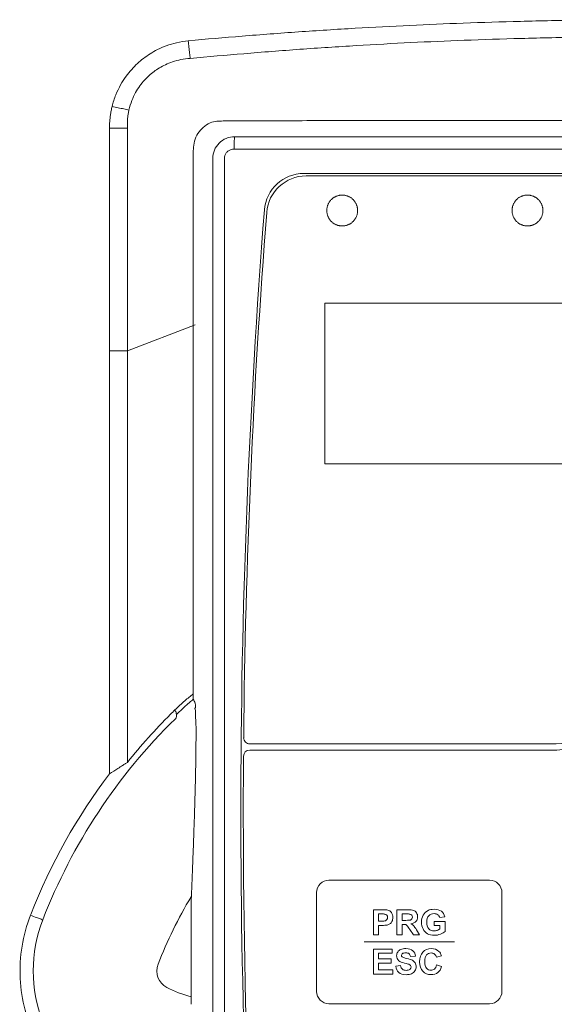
# Model space of a CAD drawing. Header units: millimetres. Extents: x -473 to 23648, y -382 to 1866.
# Tile 206 of 256: x 7708 to 7751, y 179 to 259. Entities that reach past the tile are written whole.
import ezdxf

# ---------------------------------------------------------------- set-up
doc = ezdxf.new("R2010")
doc.units = ezdxf.units.MM
doc.header["$LTSCALE"] = 80
doc.layers.get('0').update_dxf_attribs({"linetype": 'CONTINUOUS'})
for name, color, linetype in [('03___PRT_ALL_CURVES', 7, 'CONTINUOUS'), ('09_ALL_ROUNDS', 7, 'CONTINUOUS'), ('layer 1', 7, 'CONTINUOUS')]:
    doc.layers.add(name, color=color, linetype=linetype)

msp = doc.modelspace()

# ---------------------------------------------------------------- linework, layer by layer
at = {"color": 0, "linetype": 'Continuous', "lineweight": 0}
for p, q in [((7722.128, 242.117), (7722.128, 248.313)), ((7792.921, 248.415), (7725.425, 248.415)), ((7723.699, 247.641), (7723.699, 142.24)), ((7724.65, 247.641), (7724.65, 142.241)), ((7787.272, 246.441), (7731.074, 246.441)), ((7787.087, 246.241), (7731.259, 246.241)), ((7751.062, 200.279), (7726.702, 200.279)), ((7751.062, 199.779), (7726.689, 199.779)), ((7721.945, 187.301), (7721.945, 179.213))]:
    msp.add_line(p, q, dxfattribs=at)
for centre, radius, start, end in [((7725.472, 247.641), 1.774, 89.98316, 180.00307), ((7731.074, 243.241), 3.2, 90, 175.51072), ((7731.259, 243.041), 3.2, 90, 175.52782), ((8348.773, 194.743), 622.8, 175.51072, 184.474232), ((8348.773, 194.743), 622.6, 175.527824, 179.444122), ((7737.5, 185.621), 23.883, 131.7437, 133.41933), ((7737.043, 186.131), 23.199, 130.99352, 131.73918), ((7736.73, 186.491), 22.722, 130.0006, 130.99434), ((7753.392, 168.821), 47.009, 133.41384, 133.9098), ((7751.062, 210.279), 10, 270, 310), ((7751.062, 210.779), 11, 270, 310), ((7726.702, 200.779), 0.5, 179.44412, 270), ((8348.773, 194.743), 622.6, 179.582278, 184.474232), ((7726.689, 199.279), 0.5, 90, 179.58228)]:
    msp.add_arc(centre, radius, start, end, dxfattribs=at)
for points, knots in [([(7722.139, 248.572), (7722.153, 248.793), (7722.245, 249.233), (7722.566, 249.827), (7723.041, 250.291), (7723.738, 250.713), (7724.331, 250.66), (7724.679, 250.696)], [0, 0, 0, 0, 0.664258, 1.326645, 1.994084, 2.645632, 3.695953, 3.695953, 3.695953, 3.695953]), ([(7725.425, 248.415), (7725.425, 248.541), (7725.431, 248.77), (7725.426, 249.095), (7725.467, 249.267), (7725.447, 249.407), (7725.473, 249.414)], [0, 0, 0, 0, 0.379467, 0.702321, 0.920526, 1.00263, 1.00263, 1.00263, 1.00263]), ([(7792.873, 249.415), (7785.385, 249.41), (7770.406, 249.403), (7747.939, 249.403), (7732.96, 249.41), (7725.473, 249.415)], [0, 0, 0, 0, 22.462721, 44.937212, 67.399918, 67.399918, 67.399918, 67.399918]), ([(7722.128, 248.313), (7722.128, 248.356), (7722.13, 248.443), (7722.135, 248.529), (7722.139, 248.572)], [0, 0, 0, 0, 0.1296203, 0.2594497, 0.2594497, 0.2594497, 0.2594497]), ([(7725.425, 248.415), (7725.344, 248.415), (7725.181, 248.389), (7724.962, 248.278), (7724.787, 248.103), (7724.675, 247.884), (7724.65, 247.722), (7724.65, 247.641)], [0, 0, 0, 0, 0.242314, 0.484835, 0.727256, 0.969576, 1.211827, 1.211827, 1.211827, 1.211827]), ([(7722.125, 203.897), (7722.125, 206.85), (7722.126, 213.004), (7722.127, 222.465), (7722.127, 232.252), (7722.128, 238.838), (7722.128, 242.117)], [0, 0, 0, 0, 8.858899, 18.463337, 28.381999, 38.220486, 38.220486, 38.220486, 38.220486]), ([(7722.125, 203.897), (7722.186, 203.802), (7722.268, 203.617), (7722.33, 203.359), (7722.29, 203.2), (7722.249, 203.152)], [0, 0, 0, 0, 0.3365161, 0.6009889, 0.7903306, 0.7903306, 0.7903306, 0.7903306]), ([(7722.249, 203.152), (7722.311, 203.059), (7722.289, 202.642), (7722.364, 201.826), (7722.341, 200.44), (7722.331, 198.666), (7722.283, 196.705), (7722.228, 194.794), (7722.169, 193.026), (7722.109, 191.402), (7722.051, 189.919), (7721.997, 188.568), (7721.962, 187.71), (7721.945, 187.301)], [0, 0, 0, 0, 0.333973, 1.157276, 2.533684, 4.445184, 6.49817, 8.411551, 10.183629, 11.805515, 13.286452, 14.634803, 15.862276, 15.862276, 15.862276, 15.862276])]:
    msp.add_open_spline(points, degree=3, knots=knots, dxfattribs=at)
at = {"layer": '03___PRT_ALL_CURVES', "color": 0, "linetype": 'Continuous', "lineweight": 0}
for p, q in [((7732.779, 235.941), (7780.969, 235.941)), ((7732.779, 222.941), (7732.779, 235.941)), ((7780.969, 222.941), (7732.779, 222.941))]:
    msp.add_line(p, q, dxfattribs=at)
for points in [[(7735.427, 243.441), (7735.425, 243.494), (7735.422, 243.546), (7735.416, 243.597), (7735.409, 243.648), (7735.4, 243.697), (7735.389, 243.746), (7735.376, 243.794), (7735.362, 243.841), (7735.345, 243.887), (7735.327, 243.933), (7735.306, 243.978), (7735.284, 244.022), (7735.261, 244.065), (7735.235, 244.107), (7735.209, 244.147), (7735.18, 244.187), (7735.15, 244.226), (7735.119, 244.263), (7735.086, 244.299), (7735.053, 244.333), (7735.018, 244.366), (7734.982, 244.398), (7734.944, 244.428), (7734.906, 244.456), (7734.867, 244.483), (7734.827, 244.509), (7734.786, 244.533), (7734.744, 244.555), (7734.701, 244.575), (7734.658, 244.594), (7734.614, 244.612), (7734.57, 244.627), (7734.525, 244.641), (7734.479, 244.653), (7734.434, 244.664), (7734.388, 244.672), (7734.341, 244.679), (7734.295, 244.685), (7734.248, 244.688), (7734.202, 244.69), (7734.155, 244.69), (7734.108, 244.688), (7734.061, 244.685), (7734.015, 244.679), (7733.969, 244.672), (7733.923, 244.664), (7733.877, 244.653), (7733.831, 244.641), (7733.786, 244.627), (7733.742, 244.611), (7733.698, 244.594), (7733.655, 244.575), (7733.612, 244.555), (7733.57, 244.532), (7733.529, 244.508), (7733.489, 244.483), (7733.45, 244.456), (7733.411, 244.427), (7733.374, 244.397), (7733.338, 244.365), (7733.303, 244.332), (7733.269, 244.298), (7733.237, 244.262), (7733.205, 244.225), (7733.176, 244.186), (7733.147, 244.146), (7733.12, 244.105), (7733.095, 244.063), (7733.071, 244.02), (7733.049, 243.976), (7733.029, 243.932), (7733.011, 243.886), (7732.995, 243.84), (7732.98, 243.793), (7732.967, 243.745), (7732.956, 243.696), (7732.947, 243.647), (7732.94, 243.597), (7732.935, 243.546), (7732.931, 243.494), (7732.929, 243.441)], [(7750.423, 243.441), (7750.421, 243.494), (7750.417, 243.546), (7750.412, 243.597), (7750.405, 243.648), (7750.396, 243.697), (7750.385, 243.746), (7750.372, 243.794), (7750.357, 243.841), (7750.341, 243.887), (7750.322, 243.933), (7750.302, 243.978), (7750.28, 244.022), (7750.256, 244.065), (7750.231, 244.107), (7750.204, 244.147), (7750.176, 244.187), (7750.146, 244.226), (7750.115, 244.263), (7750.082, 244.299), (7750.048, 244.333), (7750.013, 244.366), (7749.977, 244.398), (7749.94, 244.428), (7749.902, 244.456), (7749.862, 244.483), (7749.822, 244.509), (7749.781, 244.533), (7749.739, 244.555), (7749.697, 244.575), (7749.653, 244.594), (7749.609, 244.612), (7749.565, 244.627), (7749.52, 244.641), (7749.475, 244.653), (7749.429, 244.664), (7749.383, 244.672), (7749.337, 244.679), (7749.29, 244.685), (7749.243, 244.688), (7749.197, 244.69), (7749.15, 244.69), (7749.103, 244.688), (7749.056, 244.685), (7749.01, 244.679), (7748.964, 244.672), (7748.917, 244.664), (7748.872, 244.653), (7748.826, 244.641), (7748.781, 244.627), (7748.737, 244.611), (7748.693, 244.594), (7748.649, 244.575), (7748.607, 244.555), (7748.565, 244.532), (7748.524, 244.508), (7748.484, 244.483), (7748.444, 244.456), (7748.406, 244.427), (7748.369, 244.397), (7748.333, 244.365), (7748.298, 244.332), (7748.264, 244.298), (7748.231, 244.262), (7748.2, 244.225), (7748.17, 244.186), (7748.142, 244.146), (7748.115, 244.105), (7748.09, 244.063), (7748.066, 244.02), (7748.044, 243.976), (7748.024, 243.932), (7748.005, 243.886), (7747.989, 243.84), (7747.974, 243.793), (7747.962, 243.745), (7747.951, 243.696), (7747.942, 243.647), (7747.935, 243.597), (7747.929, 243.546), (7747.925, 243.494), (7747.923, 243.441)], [(7732.929, 243.441), (7732.931, 243.388), (7732.935, 243.336), (7732.94, 243.284), (7732.948, 243.234), (7732.957, 243.185), (7732.968, 243.136), (7732.98, 243.088), (7732.995, 243.041), (7733.011, 242.995), (7733.03, 242.949), (7733.05, 242.904), (7733.072, 242.86), (7733.096, 242.817), (7733.121, 242.775), (7733.148, 242.734), (7733.176, 242.695), (7733.206, 242.656), (7733.237, 242.619), (7733.27, 242.583), (7733.304, 242.549), (7733.339, 242.516), (7733.375, 242.484), (7733.412, 242.454), (7733.45, 242.425), (7733.49, 242.398), (7733.53, 242.373), (7733.571, 242.349), (7733.613, 242.327), (7733.655, 242.306), (7733.698, 242.287), (7733.742, 242.27), (7733.787, 242.255), (7733.832, 242.241), (7733.877, 242.228), (7733.923, 242.218), (7733.969, 242.209), (7734.015, 242.202), (7734.061, 242.197), (7734.108, 242.193), (7734.155, 242.192), (7734.202, 242.192), (7734.248, 242.193), (7734.295, 242.197), (7734.341, 242.202), (7734.388, 242.209), (7734.434, 242.218), (7734.48, 242.228), (7734.525, 242.241), (7734.57, 242.255), (7734.614, 242.27), (7734.658, 242.288), (7734.702, 242.307), (7734.744, 242.327), (7734.786, 242.349), (7734.827, 242.373), (7734.867, 242.399), (7734.907, 242.426), (7734.945, 242.455), (7734.982, 242.485), (7735.018, 242.516), (7735.053, 242.549), (7735.087, 242.584), (7735.12, 242.62), (7735.151, 242.657), (7735.181, 242.696), (7735.209, 242.735), (7735.236, 242.776), (7735.261, 242.818), (7735.285, 242.861), (7735.307, 242.905), (7735.327, 242.95), (7735.345, 242.996), (7735.362, 243.042), (7735.376, 243.089), (7735.389, 243.137), (7735.4, 243.185), (7735.409, 243.235), (7735.416, 243.285), (7735.422, 243.336), (7735.425, 243.388), (7735.427, 243.441)], [(7747.923, 243.441), (7747.925, 243.388), (7747.929, 243.336), (7747.935, 243.284), (7747.942, 243.234), (7747.951, 243.185), (7747.962, 243.136), (7747.975, 243.088), (7747.989, 243.041), (7748.006, 242.995), (7748.024, 242.949), (7748.044, 242.904), (7748.066, 242.86), (7748.09, 242.817), (7748.116, 242.775), (7748.142, 242.734), (7748.171, 242.695), (7748.201, 242.656), (7748.232, 242.619), (7748.265, 242.583), (7748.298, 242.549), (7748.333, 242.516), (7748.37, 242.484), (7748.407, 242.454), (7748.445, 242.425), (7748.484, 242.398), (7748.524, 242.373), (7748.565, 242.349), (7748.607, 242.327), (7748.65, 242.306), (7748.693, 242.287), (7748.737, 242.27), (7748.782, 242.255), (7748.826, 242.241), (7748.872, 242.228), (7748.918, 242.218), (7748.964, 242.209), (7749.01, 242.202), (7749.057, 242.197), (7749.103, 242.193), (7749.15, 242.192), (7749.197, 242.192), (7749.243, 242.193), (7749.29, 242.197), (7749.337, 242.202), (7749.383, 242.209), (7749.429, 242.218), (7749.475, 242.228), (7749.52, 242.241), (7749.565, 242.255), (7749.61, 242.27), (7749.654, 242.288), (7749.697, 242.307), (7749.74, 242.327), (7749.782, 242.349), (7749.823, 242.373), (7749.863, 242.399), (7749.902, 242.426), (7749.94, 242.455), (7749.978, 242.485), (7750.014, 242.516), (7750.049, 242.549), (7750.083, 242.584), (7750.115, 242.62), (7750.147, 242.657), (7750.176, 242.696), (7750.205, 242.735), (7750.232, 242.776), (7750.257, 242.818), (7750.281, 242.861), (7750.303, 242.905), (7750.323, 242.95), (7750.341, 242.996), (7750.358, 243.042), (7750.372, 243.089), (7750.385, 243.137), (7750.396, 243.185), (7750.405, 243.235), (7750.412, 243.285), (7750.417, 243.336), (7750.421, 243.388), (7750.423, 243.441)]]:
    msp.add_lwpolyline(points, dxfattribs=at)
at = {"layer": '09_ALL_ROUNDS', "color": 0, "linetype": 'Continuous', "lineweight": 0}
for p, q in [((7715.344, 231.858), (7715.344, 250.095)), ((7715.344, 250.095), (7716.793, 250.095)), ((7716.793, 231.858), (7716.793, 250.095)), ((7716.793, 232.096), (7722.275, 234.201)), ((7715.344, 232.096), (7716.793, 232.096)), ((7716.793, 198.789), (7716.793, 231.858)), ((7708.946, 186.422), (7708.973, 186.489))]:
    msp.add_line(p, q, dxfattribs=at)
for centre, radius, start, end in [((7753.788, 169.172), 47.39, 134.9855, 141.3198), ((7753.215, 169.739), 46.584, 134.37705, 134.97983), ((7752.842, 169.441), 46, 134.37554, 158.81903), ((7687.594, 244.996), 54.661, 302.04822, 302.28879), ((7752.87, 169.362), 47.12, 142.78696, 158.68647), ((7756.264, 135.705), 74.413, 122.73803, 123.36005), ((7752.842, 169.441), 36, 149.1205, 158.8192), ((7720.673, 181.906), 11.5, 158.81852, 242.18096), ((7720.673, 181.906), 1.5, 158.8192, 242.18096), ((7724.033, 188.274), 8.7, 242.18096, 256.11602)]:
    msp.add_arc(centre, radius, start, end, dxfattribs=at)
for points, knots in [([(7721.72, 257.172), (7723.17, 257.305), (7726.141, 257.563), (7730.646, 257.903), (7735.177, 258.192), (7739.623, 258.425), (7744.078, 258.613), (7748.733, 258.759), (7753.8, 258.858), (7757.325, 258.881), (7759.173, 258.881)], [0, 0, 0, 0, 4.367839, 8.94514, 13.554665, 17.986872, 22.302375, 26.929238, 31.960337, 37.504395, 37.504395, 37.504395, 37.504395]), ([(7721.881, 255.746), (7723.324, 255.882), (7726.28, 256.145), (7730.765, 256.493), (7735.276, 256.791), (7739.703, 257.032), (7744.139, 257.226), (7748.775, 257.377), (7753.821, 257.479), (7757.332, 257.502), (7759.173, 257.502)], [0, 0, 0, 0, 4.34833, 8.905321, 13.494846, 17.908548, 22.206661, 26.814679, 31.825292, 37.347186, 37.347186, 37.347186, 37.347186]), ([(7715.554, 251.858), (7715.632, 252.181), (7715.827, 252.784), (7716.217, 253.6), (7716.655, 254.285), (7717.117, 254.857), (7717.592, 255.34), (7718.09, 255.76), (7718.634, 256.137), (7719.25, 256.484), (7719.966, 256.794), (7720.798, 257.043), (7721.402, 257.142), (7721.72, 257.172)], [0, 0, 0, 0, 0.997001, 1.893801, 2.706025, 3.430427, 4.095558, 4.735461, 5.383136, 6.07719, 6.851917, 7.718685, 8.678994, 8.678994, 8.678994, 8.678994]), ([(7721.72, 257.172), (7721.736, 256.998), (7721.769, 256.662), (7721.822, 256.186), (7721.861, 255.885), (7721.881, 255.746)], [0, 0, 0, 0, 0.523545, 1.013173, 1.435007, 1.435007, 1.435007, 1.435007]), ([(7716.921, 251.572), (7716.978, 251.83), (7717.128, 252.313), (7717.433, 252.968), (7717.782, 253.517), (7718.154, 253.975), (7718.538, 254.361), (7718.942, 254.694), (7719.385, 254.99), (7719.886, 255.259), (7720.468, 255.493), (7721.141, 255.67), (7721.626, 255.733), (7721.881, 255.746)], [0, 0, 0, 0, 0.793936, 1.511628, 2.159545, 2.742485, 3.277763, 3.789836, 4.311209, 4.872222, 5.494184, 6.188891, 6.954201, 6.954201, 6.954201, 6.954201]), ([(7715.344, 250.095), (7715.344, 250.213), (7715.349, 250.448), (7715.373, 250.802), (7715.415, 251.155), (7715.474, 251.508), (7715.525, 251.742), (7715.554, 251.858)], [0, 0, 0, 0, 0.353451, 0.70652, 1.061495, 1.419225, 1.779837, 1.779837, 1.779837, 1.779837]), ([(7715.554, 251.858), (7715.716, 251.824), (7716.034, 251.757), (7716.49, 251.661), (7716.783, 251.6), (7716.921, 251.572)], [0, 0, 0, 0, 0.499225, 0.974683, 1.396688, 1.396688, 1.396688, 1.396688]), ([(7716.793, 250.095), (7716.788, 250.194), (7716.784, 250.391), (7716.792, 250.687), (7716.817, 250.983), (7716.859, 251.278), (7716.898, 251.474), (7716.921, 251.572)], [0, 0, 0, 0, 0.297206, 0.592187, 0.887913, 1.185743, 1.486693, 1.486693, 1.486693, 1.486693]), ([(7724.679, 250.696), (7725.57, 250.699), (7727.412, 250.704), (7730.236, 250.709), (7733.174, 250.714), (7736.202, 250.717), (7739.381, 250.72), (7742.751, 250.723), (7746.267, 250.725), (7749.778, 250.726), (7753.135, 250.727), (7756.245, 250.728), (7758.229, 250.728), (7759.173, 250.728)], [0, 0, 0, 0, 2.67216, 5.527512, 8.470085, 11.486142, 14.611987, 18.007827, 21.594132, 25.162421, 28.540299, 31.663566, 34.493602, 34.493602, 34.493602, 34.493602]), ([(7715.344, 197.859), (7715.344, 203.626), (7715.344, 214.959), (7715.344, 226.292), (7715.344, 231.858)], [0, 0, 0, 0, 17.299963, 33.998835, 33.998835, 33.998835, 33.998835]), ([(7720.635, 203.035), (7720.898, 203.292), (7721.384, 203.734), (7721.891, 204.153), (7722.125, 204.325)], [0, 0, 0, 0, 1.101363, 1.971358, 1.971358, 1.971358, 1.971358]), ([(7720.635, 203.035), (7720.685, 202.945), (7720.757, 202.772), (7720.785, 202.514), (7720.719, 202.367), (7720.672, 202.32)], [0, 0, 0, 0, 0.3080895, 0.5574412, 0.7581701, 0.7581701, 0.7581701, 0.7581701]), ([(7716.021, 198.298), (7716.148, 198.379), (7716.34, 198.503), (7716.533, 198.624), (7716.599, 198.665)], [0, 0, 0, 0, 0.4520067, 0.6848017, 0.6848017, 0.6848017, 0.6848017]), ([(7714.776, 170.85), (7714.012, 171.253), (7712.563, 172.219), (7710.741, 174.082), (7709.339, 176.279), (7708.42, 178.722), (7708.024, 181.308), (7708.172, 183.924), (7708.633, 185.613), (7708.946, 186.422)], [0, 0, 0, 0, 2.592234, 5.179512, 7.764965, 10.355277, 12.953291, 15.556291, 18.160111, 18.160111, 18.160111, 18.160111]), ([(7708.946, 186.422), (7709.11, 186.358), (7709.418, 186.211), (7709.691, 186.196), (7709.932, 186.016), (7709.95, 186.061)], [0, 0, 0, 0, 0.527299, 0.920725, 1.066515, 1.066515, 1.066515, 1.066515])]:
    msp.add_open_spline(points, degree=3, knots=knots, dxfattribs=at)
at = {"layer": 'layer 1', "color": 0, "lineweight": 0}
for points, knots in [([(7733.108, 189.257), (7733.108, 189.257), (7746.108, 189.257), (7746.108, 189.257), (7746.108, 189.257), (7746.658, 189.257), (7747.108, 188.807), (7747.108, 188.257), (7747.108, 188.257), (7747.108, 188.257), (7747.108, 180.257), (7747.108, 180.257), (7747.108, 180.257), (7747.108, 179.707), (7746.658, 179.257), (7746.108, 179.257), (7746.108, 179.257), (7746.108, 179.257), (7733.108, 179.257), (7733.108, 179.257), (7733.108, 179.257), (7732.558, 179.257), (7732.108, 179.707), (7732.108, 180.257), (7732.108, 180.257), (7732.108, 180.257), (7732.108, 188.257), (7732.108, 188.257), (7732.108, 188.257), (7732.108, 188.807), (7732.558, 189.257), (7733.108, 189.257)], [0, 0, 0, 0, 0.125, 0.125, 0.125, 0.125, 0.25, 0.25, 0.25, 0.25, 0.375, 0.375, 0.375, 0.375, 0.5, 0.5, 0.5, 0.5, 0.625, 0.625, 0.625, 0.625, 0.75, 0.75, 0.75, 0.75, 0.875, 0.875, 0.875, 0.875, 1, 1, 1, 1]), ([(7736.711, 184.83), (7736.711, 184.83), (7736.711, 186.869), (7736.711, 186.869), (7736.711, 186.869), (7736.711, 186.869), (7737.372, 186.869), (7737.372, 186.869), (7737.372, 186.869), (7737.622, 186.869), (7737.785, 186.859), (7737.861, 186.838), (7737.861, 186.838), (7737.978, 186.808), (7738.076, 186.742), (7738.155, 186.639), (7738.155, 186.639), (7738.234, 186.536), (7738.273, 186.404), (7738.273, 186.242), (7738.273, 186.242), (7738.273, 186.117), (7738.251, 186.011), (7738.205, 185.926), (7738.205, 185.926), (7738.159, 185.841), (7738.102, 185.774), (7738.032, 185.725), (7738.032, 185.725), (7737.962, 185.676), (7737.891, 185.644), (7737.818, 185.628), (7737.818, 185.628), (7737.72, 185.609), (7737.578, 185.599), (7737.391, 185.599), (7737.391, 185.599), (7737.391, 185.599), (7737.123, 185.599), (7737.123, 185.599), (7737.123, 185.599), (7737.123, 185.599), (7737.123, 184.83), (7737.123, 184.83), (7737.123, 184.83), (7737.123, 184.83), (7736.711, 184.83), (7736.711, 184.83)], [0, 0, 0, 0, 0.083333, 0.083333, 0.083333, 0.083333, 0.166667, 0.166667, 0.166667, 0.166667, 0.25, 0.25, 0.25, 0.25, 0.333333, 0.333333, 0.333333, 0.333333, 0.416667, 0.416667, 0.416667, 0.416667, 0.5, 0.5, 0.5, 0.5, 0.583333, 0.583333, 0.583333, 0.583333, 0.666667, 0.666667, 0.666667, 0.666667, 0.75, 0.75, 0.75, 0.75, 0.833333, 0.833333, 0.833333, 0.833333, 0.916667, 0.916667, 0.916667, 0.916667, 1, 1, 1, 1]), ([(7737.123, 186.524), (7737.123, 186.524), (7737.123, 185.946), (7737.123, 185.946), (7737.123, 185.946), (7737.123, 185.946), (7737.348, 185.946), (7737.348, 185.946), (7737.348, 185.946), (7737.51, 185.946), (7737.619, 185.956), (7737.674, 185.977), (7737.674, 185.977), (7737.728, 185.999), (7737.771, 186.032), (7737.802, 186.078), (7737.802, 186.078), (7737.833, 186.123), (7737.849, 186.176), (7737.849, 186.236), (7737.849, 186.236), (7737.849, 186.31), (7737.827, 186.372), (7737.783, 186.42), (7737.783, 186.42), (7737.74, 186.468), (7737.684, 186.498), (7737.618, 186.51), (7737.618, 186.51), (7737.569, 186.52), (7737.47, 186.524), (7737.322, 186.524), (7737.322, 186.524), (7737.322, 186.524), (7737.123, 186.524), (7737.123, 186.524)], [0, 0, 0, 0, 0.111111, 0.111111, 0.111111, 0.111111, 0.222222, 0.222222, 0.222222, 0.222222, 0.333333, 0.333333, 0.333333, 0.333333, 0.444444, 0.444444, 0.444444, 0.444444, 0.555556, 0.555556, 0.555556, 0.555556, 0.666667, 0.666667, 0.666667, 0.666667, 0.777778, 0.777778, 0.777778, 0.777778, 0.888889, 0.888889, 0.888889, 0.888889, 1, 1, 1, 1]), ([(7738.612, 184.83), (7738.612, 184.83), (7738.612, 186.869), (7738.612, 186.869), (7738.612, 186.869), (7738.612, 186.869), (7739.48, 186.869), (7739.48, 186.869), (7739.48, 186.869), (7739.698, 186.869), (7739.856, 186.851), (7739.954, 186.814), (7739.954, 186.814), (7740.053, 186.778), (7740.133, 186.713), (7740.192, 186.619), (7740.192, 186.619), (7740.251, 186.525), (7740.281, 186.418), (7740.281, 186.298), (7740.281, 186.298), (7740.281, 186.145), (7740.236, 186.018), (7740.146, 185.918), (7740.146, 185.918), (7740.056, 185.819), (7739.921, 185.756), (7739.742, 185.73), (7739.742, 185.73), (7739.831, 185.678), (7739.905, 185.621), (7739.963, 185.559), (7739.963, 185.559), (7740.021, 185.496), (7740.099, 185.386), (7740.197, 185.228), (7740.197, 185.228), (7740.197, 185.228), (7740.446, 184.83), (7740.446, 184.83), (7740.446, 184.83), (7740.446, 184.83), (7739.954, 184.83), (7739.954, 184.83), (7739.954, 184.83), (7739.954, 184.83), (7739.656, 185.274), (7739.656, 185.274), (7739.656, 185.274), (7739.55, 185.432), (7739.478, 185.532), (7739.439, 185.573), (7739.439, 185.573), (7739.4, 185.615), (7739.359, 185.643), (7739.315, 185.658), (7739.315, 185.658), (7739.272, 185.674), (7739.203, 185.681), (7739.108, 185.681), (7739.108, 185.681), (7739.108, 185.681), (7739.025, 185.681), (7739.025, 185.681), (7739.025, 185.681), (7739.025, 185.681), (7739.025, 184.83), (7739.025, 184.83), (7739.025, 184.83), (7739.025, 184.83), (7738.612, 184.83), (7738.612, 184.83)], [0, 0, 0, 0, 0.055556, 0.055556, 0.055556, 0.055556, 0.111111, 0.111111, 0.111111, 0.111111, 0.166667, 0.166667, 0.166667, 0.166667, 0.222222, 0.222222, 0.222222, 0.222222, 0.277778, 0.277778, 0.277778, 0.277778, 0.333333, 0.333333, 0.333333, 0.333333, 0.388889, 0.388889, 0.388889, 0.388889, 0.444444, 0.444444, 0.444444, 0.444444, 0.5, 0.5, 0.5, 0.5, 0.555556, 0.555556, 0.555556, 0.555556, 0.611111, 0.611111, 0.611111, 0.611111, 0.666667, 0.666667, 0.666667, 0.666667, 0.722222, 0.722222, 0.722222, 0.722222, 0.777778, 0.777778, 0.777778, 0.777778, 0.833333, 0.833333, 0.833333, 0.833333, 0.888889, 0.888889, 0.888889, 0.888889, 0.944444, 0.944444, 0.944444, 0.944444, 1, 1, 1, 1]), ([(7739.025, 186.007), (7739.025, 186.007), (7739.329, 186.007), (7739.329, 186.007), (7739.329, 186.007), (7739.527, 186.007), (7739.65, 186.015), (7739.699, 186.032), (7739.699, 186.032), (7739.748, 186.048), (7739.787, 186.077), (7739.815, 186.118), (7739.815, 186.118), (7739.842, 186.159), (7739.857, 186.21), (7739.857, 186.271), (7739.857, 186.271), (7739.857, 186.34), (7739.838, 186.395), (7739.802, 186.437), (7739.802, 186.437), (7739.765, 186.479), (7739.713, 186.506), (7739.646, 186.517), (7739.646, 186.517), (7739.613, 186.522), (7739.513, 186.524), (7739.346, 186.524), (7739.346, 186.524), (7739.346, 186.524), (7739.025, 186.524), (7739.025, 186.524), (7739.025, 186.524), (7739.025, 186.524), (7739.025, 186.007), (7739.025, 186.007)], [0, 0, 0, 0, 0.111111, 0.111111, 0.111111, 0.111111, 0.222222, 0.222222, 0.222222, 0.222222, 0.333333, 0.333333, 0.333333, 0.333333, 0.444444, 0.444444, 0.444444, 0.444444, 0.555556, 0.555556, 0.555556, 0.555556, 0.666667, 0.666667, 0.666667, 0.666667, 0.777778, 0.777778, 0.777778, 0.777778, 0.888889, 0.888889, 0.888889, 0.888889, 1, 1, 1, 1]), ([(7741.618, 185.579), (7741.618, 185.579), (7741.618, 185.923), (7741.618, 185.923), (7741.618, 185.923), (7741.618, 185.923), (7742.506, 185.923), (7742.506, 185.923), (7742.506, 185.923), (7742.506, 185.923), (7742.506, 185.111), (7742.506, 185.111), (7742.506, 185.111), (7742.419, 185.027), (7742.294, 184.954), (7742.13, 184.89), (7742.13, 184.89), (7741.967, 184.827), (7741.801, 184.795), (7741.633, 184.795), (7741.633, 184.795), (7741.42, 184.795), (7741.234, 184.84), (7741.075, 184.929), (7741.075, 184.929), (7740.917, 185.019), (7740.797, 185.146), (7740.718, 185.313), (7740.718, 185.313), (7740.638, 185.48), (7740.598, 185.661), (7740.598, 185.856), (7740.598, 185.856), (7740.598, 186.069), (7740.643, 186.258), (7740.731, 186.423), (7740.731, 186.423), (7740.821, 186.588), (7740.951, 186.714), (7741.123, 186.802), (7741.123, 186.802), (7741.253, 186.87), (7741.416, 186.904), (7741.611, 186.904), (7741.611, 186.904), (7741.864, 186.904), (7742.062, 186.851), (7742.204, 186.745), (7742.204, 186.745), (7742.346, 186.638), (7742.438, 186.492), (7742.479, 186.304), (7742.479, 186.304), (7742.479, 186.304), (7742.07, 186.228), (7742.07, 186.228), (7742.07, 186.228), (7742.041, 186.328), (7741.987, 186.407), (7741.908, 186.465), (7741.908, 186.465), (7741.828, 186.523), (7741.73, 186.552), (7741.611, 186.552), (7741.611, 186.552), (7741.431, 186.552), (7741.288, 186.495), (7741.182, 186.381), (7741.182, 186.381), (7741.075, 186.267), (7741.022, 186.098), (7741.022, 185.873), (7741.022, 185.873), (7741.022, 185.631), (7741.076, 185.449), (7741.184, 185.328), (7741.184, 185.328), (7741.291, 185.207), (7741.432, 185.147), (7741.607, 185.147), (7741.607, 185.147), (7741.693, 185.147), (7741.779, 185.164), (7741.866, 185.198), (7741.866, 185.198), (7741.953, 185.231), (7742.027, 185.273), (7742.09, 185.321), (7742.09, 185.321), (7742.09, 185.321), (7742.09, 185.579), (7742.09, 185.579), (7742.09, 185.579), (7742.09, 185.579), (7741.618, 185.579), (7741.618, 185.579)], [0, 0, 0, 0, 0.041667, 0.041667, 0.041667, 0.041667, 0.083333, 0.083333, 0.083333, 0.083333, 0.125, 0.125, 0.125, 0.125, 0.166667, 0.166667, 0.166667, 0.166667, 0.208333, 0.208333, 0.208333, 0.208333, 0.25, 0.25, 0.25, 0.25, 0.291667, 0.291667, 0.291667, 0.291667, 0.333333, 0.333333, 0.333333, 0.333333, 0.375, 0.375, 0.375, 0.375, 0.416667, 0.416667, 0.416667, 0.416667, 0.458333, 0.458333, 0.458333, 0.458333, 0.5, 0.5, 0.5, 0.5, 0.541667, 0.541667, 0.541667, 0.541667, 0.583333, 0.583333, 0.583333, 0.583333, 0.625, 0.625, 0.625, 0.625, 0.666667, 0.666667, 0.666667, 0.666667, 0.708333, 0.708333, 0.708333, 0.708333, 0.75, 0.75, 0.75, 0.75, 0.791667, 0.791667, 0.791667, 0.791667, 0.833333, 0.833333, 0.833333, 0.833333, 0.875, 0.875, 0.875, 0.875, 0.916667, 0.916667, 0.916667, 0.916667, 0.958333, 0.958333, 0.958333, 0.958333, 1, 1, 1, 1]), ([(7736.711, 181.646), (7736.711, 181.646), (7736.711, 183.686), (7736.711, 183.686), (7736.711, 183.686), (7736.711, 183.686), (7738.223, 183.686), (7738.223, 183.686), (7738.223, 183.686), (7738.223, 183.686), (7738.223, 183.341), (7738.223, 183.341), (7738.223, 183.341), (7738.223, 183.341), (7737.123, 183.341), (7737.123, 183.341), (7737.123, 183.341), (7737.123, 183.341), (7737.123, 182.889), (7737.123, 182.889), (7737.123, 182.889), (7737.123, 182.889), (7738.147, 182.889), (7738.147, 182.889), (7738.147, 182.889), (7738.147, 182.889), (7738.147, 182.545), (7738.147, 182.545), (7738.147, 182.545), (7738.147, 182.545), (7737.123, 182.545), (7737.123, 182.545), (7737.123, 182.545), (7737.123, 182.545), (7737.123, 181.99), (7737.123, 181.99), (7737.123, 181.99), (7737.123, 181.99), (7738.262, 181.99), (7738.262, 181.99), (7738.262, 181.99), (7738.262, 181.99), (7738.262, 181.646), (7738.262, 181.646), (7738.262, 181.646), (7738.262, 181.646), (7736.711, 181.646), (7736.711, 181.646)], [0, 0, 0, 0, 0.083333, 0.083333, 0.083333, 0.083333, 0.166667, 0.166667, 0.166667, 0.166667, 0.25, 0.25, 0.25, 0.25, 0.333333, 0.333333, 0.333333, 0.333333, 0.416667, 0.416667, 0.416667, 0.416667, 0.5, 0.5, 0.5, 0.5, 0.583333, 0.583333, 0.583333, 0.583333, 0.666667, 0.666667, 0.666667, 0.666667, 0.75, 0.75, 0.75, 0.75, 0.833333, 0.833333, 0.833333, 0.833333, 0.916667, 0.916667, 0.916667, 0.916667, 1, 1, 1, 1]), ([(7738.507, 182.31), (7738.507, 182.31), (7738.908, 182.349), (7738.908, 182.349), (7738.908, 182.349), (7738.932, 182.214), (7738.98, 182.116), (7739.055, 182.052), (7739.055, 182.052), (7739.128, 181.99), (7739.227, 181.958), (7739.353, 181.958), (7739.353, 181.958), (7739.485, 181.958), (7739.585, 181.986), (7739.652, 182.043), (7739.652, 182.043), (7739.72, 182.099), (7739.754, 182.164), (7739.754, 182.239), (7739.754, 182.239), (7739.754, 182.288), (7739.739, 182.328), (7739.711, 182.362), (7739.711, 182.362), (7739.683, 182.396), (7739.633, 182.426), (7739.563, 182.45), (7739.563, 182.45), (7739.515, 182.468), (7739.405, 182.497), (7739.233, 182.54), (7739.233, 182.54), (7739.012, 182.594), (7738.857, 182.662), (7738.769, 182.742), (7738.769, 182.742), (7738.643, 182.854), (7738.581, 182.99), (7738.581, 183.152), (7738.581, 183.152), (7738.581, 183.256), (7738.61, 183.353), (7738.669, 183.443), (7738.669, 183.443), (7738.728, 183.534), (7738.813, 183.602), (7738.923, 183.65), (7738.923, 183.65), (7739.035, 183.697), (7739.168, 183.721), (7739.325, 183.721), (7739.325, 183.721), (7739.581, 183.721), (7739.774, 183.665), (7739.903, 183.553), (7739.903, 183.553), (7740.032, 183.44), (7740.1, 183.29), (7740.107, 183.103), (7740.107, 183.103), (7740.107, 183.103), (7739.695, 183.085), (7739.695, 183.085), (7739.695, 183.085), (7739.678, 183.19), (7739.64, 183.265), (7739.582, 183.311), (7739.582, 183.311), (7739.524, 183.357), (7739.437, 183.38), (7739.321, 183.38), (7739.321, 183.38), (7739.201, 183.38), (7739.107, 183.356), (7739.04, 183.306), (7739.04, 183.306), (7738.996, 183.275), (7738.974, 183.233), (7738.974, 183.18), (7738.974, 183.18), (7738.974, 183.131), (7738.995, 183.09), (7739.036, 183.056), (7739.036, 183.056), (7739.087, 183.012), (7739.214, 182.967), (7739.414, 182.92), (7739.414, 182.92), (7739.614, 182.872), (7739.763, 182.823), (7739.859, 182.773), (7739.859, 182.773), (7739.954, 182.722), (7740.029, 182.653), (7740.084, 182.565), (7740.084, 182.565), (7740.138, 182.477), (7740.165, 182.369), (7740.165, 182.241), (7740.165, 182.241), (7740.165, 182.124), (7740.133, 182.014), (7740.068, 181.912), (7740.068, 181.912), (7740.003, 181.81), (7739.911, 181.734), (7739.793, 181.685), (7739.793, 181.685), (7739.674, 181.635), (7739.526, 181.61), (7739.348, 181.61), (7739.348, 181.61), (7739.091, 181.61), (7738.893, 181.67), (7738.754, 181.789), (7738.754, 181.789), (7738.616, 181.908), (7738.534, 182.082), (7738.507, 182.31)], [0, 0, 0, 0, 0.033333, 0.033333, 0.033333, 0.033333, 0.066667, 0.066667, 0.066667, 0.066667, 0.1, 0.1, 0.1, 0.1, 0.133333, 0.133333, 0.133333, 0.133333, 0.166667, 0.166667, 0.166667, 0.166667, 0.2, 0.2, 0.2, 0.2, 0.233333, 0.233333, 0.233333, 0.233333, 0.266667, 0.266667, 0.266667, 0.266667, 0.3, 0.3, 0.3, 0.3, 0.333333, 0.333333, 0.333333, 0.333333, 0.366667, 0.366667, 0.366667, 0.366667, 0.4, 0.4, 0.4, 0.4, 0.433333, 0.433333, 0.433333, 0.433333, 0.466667, 0.466667, 0.466667, 0.466667, 0.5, 0.5, 0.5, 0.5, 0.533333, 0.533333, 0.533333, 0.533333, 0.566667, 0.566667, 0.566667, 0.566667, 0.6, 0.6, 0.6, 0.6, 0.633333, 0.633333, 0.633333, 0.633333, 0.666667, 0.666667, 0.666667, 0.666667, 0.7, 0.7, 0.7, 0.7, 0.733333, 0.733333, 0.733333, 0.733333, 0.766667, 0.766667, 0.766667, 0.766667, 0.8, 0.8, 0.8, 0.8, 0.833333, 0.833333, 0.833333, 0.833333, 0.866667, 0.866667, 0.866667, 0.866667, 0.9, 0.9, 0.9, 0.9, 0.933333, 0.933333, 0.933333, 0.933333, 0.966667, 0.966667, 0.966667, 0.966667, 1, 1, 1, 1]), ([(7741.817, 182.396), (7741.817, 182.396), (7742.216, 182.27), (7742.216, 182.27), (7742.216, 182.27), (7742.155, 182.047), (7742.053, 181.882), (7741.911, 181.774), (7741.911, 181.774), (7741.769, 181.666), (7741.588, 181.612), (7741.369, 181.612), (7741.369, 181.612), (7741.098, 181.612), (7740.875, 181.704), (7740.701, 181.889), (7740.701, 181.889), (7740.527, 182.074), (7740.439, 182.327), (7740.439, 182.648), (7740.439, 182.648), (7740.439, 182.988), (7740.527, 183.251), (7740.702, 183.439), (7740.702, 183.439), (7740.878, 183.627), (7741.108, 183.721), (7741.394, 183.721), (7741.394, 183.721), (7741.643, 183.721), (7741.846, 183.647), (7742.002, 183.499), (7742.002, 183.499), (7742.095, 183.413), (7742.164, 183.287), (7742.211, 183.124), (7742.211, 183.124), (7742.211, 183.124), (7741.803, 183.026), (7741.803, 183.026), (7741.803, 183.026), (7741.779, 183.132), (7741.729, 183.216), (7741.652, 183.277), (7741.652, 183.277), (7741.575, 183.338), (7741.482, 183.369), (7741.373, 183.369), (7741.373, 183.369), (7741.222, 183.369), (7741.099, 183.315), (7741.005, 183.206), (7741.005, 183.206), (7740.911, 183.098), (7740.864, 182.922), (7740.864, 182.679), (7740.864, 182.679), (7740.864, 182.421), (7740.91, 182.237), (7741.003, 182.128), (7741.003, 182.128), (7741.096, 182.018), (7741.216, 181.964), (7741.364, 181.964), (7741.364, 181.964), (7741.474, 181.964), (7741.568, 181.998), (7741.647, 182.068), (7741.647, 182.068), (7741.726, 182.137), (7741.782, 182.247), (7741.817, 182.396)], [0, 0, 0, 0, 0.055556, 0.055556, 0.055556, 0.055556, 0.111111, 0.111111, 0.111111, 0.111111, 0.166667, 0.166667, 0.166667, 0.166667, 0.222222, 0.222222, 0.222222, 0.222222, 0.277778, 0.277778, 0.277778, 0.277778, 0.333333, 0.333333, 0.333333, 0.333333, 0.388889, 0.388889, 0.388889, 0.388889, 0.444444, 0.444444, 0.444444, 0.444444, 0.5, 0.5, 0.5, 0.5, 0.555556, 0.555556, 0.555556, 0.555556, 0.611111, 0.611111, 0.611111, 0.611111, 0.666667, 0.666667, 0.666667, 0.666667, 0.722222, 0.722222, 0.722222, 0.722222, 0.777778, 0.777778, 0.777778, 0.777778, 0.833333, 0.833333, 0.833333, 0.833333, 0.888889, 0.888889, 0.888889, 0.888889, 0.944444, 0.944444, 0.944444, 0.944444, 1, 1, 1, 1])]:
    msp.add_open_spline(points, degree=3, knots=knots, dxfattribs=at)
msp.add_open_spline([(7735.945, 184.257), (7735.945, 184.257), (7743.272, 184.257), (7743.272, 184.257)], degree=3, dxfattribs=at)

doc.saveas('drawing.dxf')
